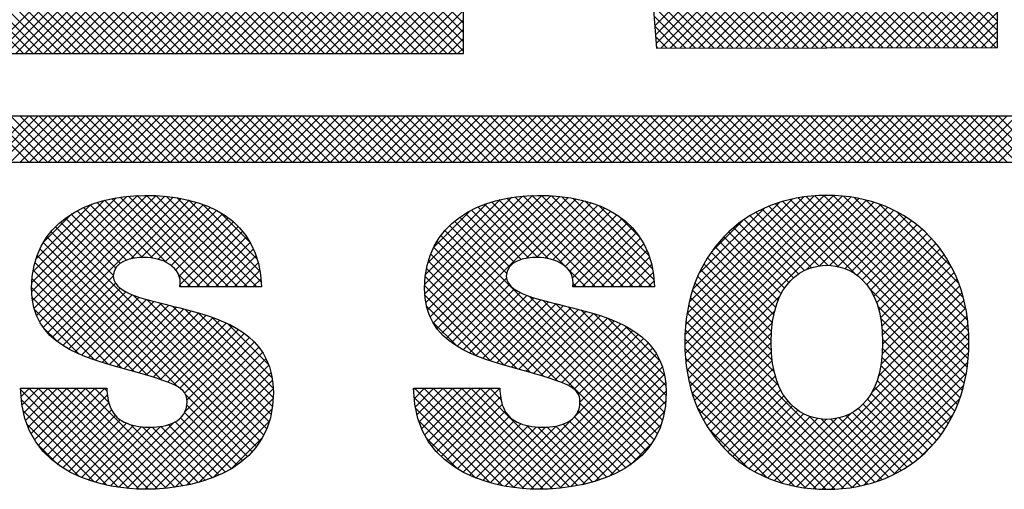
# Model space of a CAD drawing. Extents: x 0 to 34, y 0 to 22.
# Tile 10 of 20: x 29.902 to 30.364, y 3.037 to 3.258. Entities that reach past the tile are written whole.
import ezdxf
from ezdxf.enums import TextEntityAlignment as Align

# ---------------------------------------------------------------- set-up
doc = ezdxf.new("R2010")
doc.units = 0
doc.header["$LTSCALE"] = 0.25
doc.header["$MEASUREMENT"] = 0
for name, color, linetype in [('DIM', 7, 'CONTINUOUS'), ('FORMAT', 6, 'CONTINUOUS'), ('LOGO_HI', 11, 'CONTINUOUS')]:
    doc.layers.add(name, color=color, linetype=linetype)
doc.styles.add('RD25', font='ROMAND.shx', dxfattribs={"height": 0.25})
doc.styles.add('ROMAND', font='ROMAND.SHX')
doc.styles.add('RS10', font='ROMANS.shx', dxfattribs={"height": 0.1})

# ---------------------------------------------------------------- blocks, each defined once
blk = doc.blocks.new('FORMAT')
at = {"layer": 'LOGO_HI'}
for p, q in [((-0.07209, 0.75386), (-0.51932, 1.20108)), ((-0.08093, 0.75386), (-0.5217, 1.19463)), ((-0.07651, 0.75386), (-0.52051, 1.19786)), ((0.20874, 0.76912), (-0.21804, 1.19591)), ((-0.08535, 0.75386), (-0.5229, 1.1914)), ((0.20874, 0.7647), (-0.21804, 1.19149)), ((-0.09419, 0.75386), (-0.52528, 1.18495)), ((-0.08977, 0.75386), (-0.52409, 1.18818)), ((0.20874, 0.76029), (-0.21804, 1.18707)), ((-0.09861, 0.75386), (-0.52648, 1.18173)), ((0.20786, 0.75675), (-0.21804, 1.18265)), ((-0.10745, 0.75386), (-0.52886, 1.17527)), ((-0.10303, 0.75386), (-0.52767, 1.1785)), ((0.20345, 0.75674), (-0.21804, 1.17823)), ((-0.11187, 0.75386), (-0.53006, 1.17205)), ((0.19904, 0.75673), (-0.21804, 1.17381)), ((-0.11629, 0.75386), (-0.53125, 1.16882)), ((-0.24373, 0.75386), (0.17053, 1.16813)), ((-0.23931, 0.75386), (0.17285, 1.16603)), ((0.19463, 0.75672), (-0.21804, 1.16939)), ((-0.12513, 0.75386), (-0.53364, 1.16237)), ((-0.12071, 0.75386), (-0.53244, 1.1656)), ((-0.2349, 0.75386), (0.17511, 1.16387)), ((-0.23048, 0.75386), (0.17731, 1.16165)), ((0.19022, 0.75671), (-0.21804, 1.16497)), ((-0.12955, 0.75386), (-0.53483, 1.15914)), ((-0.22606, 0.75386), (0.17944, 1.15936)), ((-0.22164, 0.75386), (0.18152, 1.15702)), ((0.18581, 0.75671), (-0.21804, 1.16055)), ((-0.13839, 0.75386), (-0.53722, 1.15269)), ((-0.13397, 0.75386), (-0.53602, 1.15592)), ((0.1814, 0.7567), (-0.21804, 1.15613)), ((-0.21722, 0.75386), (0.18353, 1.15461)), ((-0.2128, 0.75386), (0.18547, 1.15213)), ((-0.14281, 0.75386), (-0.53841, 1.14947)), ((0.17699, 0.75669), (-0.21804, 1.15171)), ((0.17257, 0.75668), (-0.21804, 1.14729)), ((-0.20838, 0.75386), (0.18736, 1.1496)), ((0.16816, 0.75667), (-0.21804, 1.14288)), ((-0.20396, 0.75386), (0.18917, 1.14699)), ((-0.19954, 0.75386), (0.19093, 1.14433)), ((0.16375, 0.75666), (-0.21804, 1.13846)), ((-0.19512, 0.75386), (0.19261, 1.14159)), ((-0.1907, 0.75386), (0.19423, 1.13879)), ((0.15934, 0.75665), (-0.21804, 1.13404)), ((-0.14722, 0.75386), (-0.42373, 1.03037)), ((-0.26583, 0.75386), (0.00759, 1.02729)), ((-0.26141, 0.75386), (0.01201, 1.02728)), ((-0.25699, 0.75386), (0.01642, 1.02727)), ((-0.25257, 0.75386), (0.02083, 1.02726)), ((-0.24815, 0.75386), (0.02524, 1.02726)), ((-0.15164, 0.75386), (-0.42172, 1.02394)), ((-0.15606, 0.75386), (-0.41971, 1.01751)), ((-0.16048, 0.75386), (-0.41771, 1.01108)), ((-0.1649, 0.75386), (-0.4157, 1.00466)), ((-0.16932, 0.75386), (-0.41369, 0.99823)), ((-0.17374, 0.75386), (-0.41191, 0.99203)), ((-0.17816, 0.75386), (-0.40992, 0.98562)), ((-0.18258, 0.75386), (-0.40793, 0.97921)), ((-0.187, 0.75386), (-0.40594, 0.9728)), ((-0.19142, 0.75386), (-0.40395, 0.96639)), ((-0.19584, 0.75386), (-0.40196, 0.95999)), ((-0.20026, 0.75386), (-0.39998, 0.95358)), ((-0.20468, 0.75386), (-0.39799, 0.94717)), ((-0.04226, 0.76822), (-0.21804, 0.944)), ((-0.2091, 0.75386), (-0.396, 0.94076)), ((-0.04226, 0.76381), (-0.21804, 0.93958)), ((-0.04226, 0.75939), (-0.21804, 0.93516)), ((-0.21352, 0.75386), (-0.39401, 0.93435)), ((-0.04226, 0.75497), (-0.21804, 0.93074)), ((-0.21794, 0.75386), (-0.39202, 0.92795)), ((-0.04558, 0.75386), (-0.21804, 0.92632)), ((-0.22235, 0.75386), (-0.39003, 0.92154)), ((-0.05, 0.75386), (-0.21804, 0.9219)), ((-0.24887, 0.75386), (-0.41249, 0.91748)), ((-0.24445, 0.75386), (-0.40807, 0.91748)), ((-0.24003, 0.75386), (-0.40365, 0.91748)), ((-0.23561, 0.75386), (-0.39923, 0.91748)), ((-0.23119, 0.75386), (-0.39481, 0.91748)), ((-0.22677, 0.75386), (-0.39039, 0.91748)), ((-0.05442, 0.75386), (-0.21804, 0.91749)), ((0.04765, 0.76682), (0.19735, 0.91652)), ((-0.05884, 0.75386), (-0.21804, 0.91307)), ((0.04796, 0.76271), (0.19879, 0.91355)), ((-0.06326, 0.75386), (-0.21804, 0.90865)), ((0.04827, 0.75861), (0.20018, 0.91052)), ((0.05052, 0.75643), (0.20151, 0.90742)), ((-0.06768, 0.75386), (-0.21804, 0.90423)), ((0.05495, 0.75644), (0.20277, 0.90426)), ((-0.18628, 0.75386), (-0.04226, 0.89788)), ((0.05938, 0.75645), (0.20395, 0.90103)), ((0.06381, 0.75646), (0.20505, 0.89771)), ((-0.18186, 0.75386), (-0.04226, 0.89346)), ((0.06823, 0.75647), (0.20605, 0.89429)), ((-0.17744, 0.75386), (-0.04226, 0.88904)), ((0.07266, 0.75648), (0.20694, 0.89076)), ((-0.17302, 0.75386), (-0.04226, 0.88462)), ((0.07709, 0.75649), (0.20771, 0.8871)), ((-0.1686, 0.75386), (-0.04226, 0.8802)), ((0.08152, 0.7565), (0.20831, 0.88329)), ((0.08595, 0.75651), (0.20873, 0.87929)), ((-0.16418, 0.75386), (-0.04226, 0.87578)), ((0.15493, 0.75664), (0.03628, 0.8753)), ((0.09038, 0.75651), (0.20889, 0.87503)), ((-0.15977, 0.75386), (-0.04226, 0.87136)), ((0.0948, 0.75652), (0.20874, 0.87046)), ((-0.15535, 0.75386), (-0.04226, 0.86694)), ((0.15052, 0.75664), (0.03889, 0.86827)), ((0.09923, 0.75653), (0.20874, 0.86604)), ((-0.15093, 0.75386), (-0.04226, 0.86252)), ((0.14611, 0.75663), (0.0398, 0.86293)), ((0.10366, 0.75654), (0.20874, 0.86162)), ((-0.14651, 0.75386), (-0.04226, 0.8581)), ((0.1417, 0.75662), (0.04043, 0.85789)), ((0.10809, 0.75655), (0.20874, 0.8572)), ((-0.14209, 0.75386), (-0.04226, 0.85369)), ((0.13729, 0.75661), (0.04086, 0.85304)), ((0.11252, 0.75656), (0.20874, 0.85279)), ((-0.13767, 0.75386), (-0.04226, 0.84927)), ((0.13288, 0.7566), (0.04124, 0.84824)), ((0.11695, 0.75657), (0.20874, 0.84837)), ((-0.13325, 0.75386), (-0.04226, 0.84485)), ((0.12847, 0.75659), (0.04162, 0.84344)), ((0.12137, 0.75658), (0.20874, 0.84395)), ((-0.12883, 0.75386), (-0.04226, 0.84043)), ((0.12406, 0.75658), (0.04199, 0.83865)), ((0.1258, 0.75659), (0.20874, 0.83953)), ((-0.12441, 0.75386), (-0.04226, 0.83601)), ((0.11965, 0.75657), (0.04237, 0.83385)), ((0.13023, 0.75659), (0.20874, 0.83511)), ((-0.11999, 0.75386), (-0.04226, 0.83159)), ((0.11524, 0.75656), (0.04275, 0.82905)), ((0.13466, 0.7566), (0.20874, 0.83069)), ((-0.11557, 0.75386), (-0.04226, 0.82717)), ((0.11083, 0.75656), (0.04313, 0.82426)), ((0.13909, 0.75661), (0.20874, 0.82627)), ((-0.11115, 0.75386), (-0.04226, 0.82275)), ((0.10642, 0.75655), (0.04355, 0.81941)), ((0.14352, 0.75662), (0.20874, 0.82185)), ((-0.10673, 0.75386), (-0.04226, 0.81833)), ((0.10201, 0.75654), (0.04392, 0.81462)), ((0.14794, 0.75663), (0.20874, 0.81743)), ((-0.10231, 0.75386), (-0.04226, 0.81391)), ((0.09759, 0.75653), (0.04429, 0.80983)), ((0.15237, 0.75664), (0.20874, 0.81301)), ((-0.09789, 0.75386), (-0.04226, 0.80949)), ((-0.09347, 0.75386), (-0.04226, 0.80507)), ((0.09318, 0.75652), (0.04466, 0.80505)), ((0.1568, 0.75665), (0.20874, 0.80859)), ((-0.08905, 0.75386), (-0.04226, 0.80065)), ((0.16123, 0.75666), (0.20874, 0.80417)), ((-0.08463, 0.75386), (-0.04226, 0.79623)), ((0.08877, 0.75651), (0.04503, 0.80026)), ((0.16566, 0.75667), (0.20874, 0.79975)), ((-0.08022, 0.75386), (-0.04226, 0.79181)), ((0.08436, 0.7565), (0.0454, 0.79547)), ((0.17009, 0.75667), (0.20874, 0.79533)), ((-0.0758, 0.75386), (-0.04226, 0.78739)), ((0.07995, 0.75649), (0.04577, 0.79068)), ((0.17451, 0.75668), (0.20874, 0.79091)), ((0.17894, 0.75669), (0.20874, 0.78649)), ((-0.07138, 0.75386), (-0.04226, 0.78297)), ((0.07554, 0.75648), (0.04614, 0.78589)), ((0.18337, 0.7567), (0.20874, 0.78207)), ((-0.06696, 0.75386), (-0.04226, 0.77856)), ((0.07113, 0.75648), (0.04651, 0.7811)), ((0.1878, 0.75671), (0.20874, 0.77766)), ((-0.06254, 0.75386), (-0.04226, 0.77414)), ((0.06672, 0.75647), (0.04693, 0.77626)), ((0.19223, 0.75672), (0.20874, 0.77324)), ((-0.05812, 0.75386), (-0.04226, 0.76972)), ((0.06231, 0.75646), (0.04729, 0.77148)), ((0.19665, 0.75673), (0.20874, 0.76882)), ((-0.0537, 0.75386), (-0.04226, 0.7653)), ((0.0579, 0.75645), (0.04766, 0.76669)), ((0.20108, 0.75674), (0.20874, 0.7644)), ((-0.04928, 0.75386), (-0.04226, 0.76088)), ((0.05349, 0.75644), (0.04802, 0.76191)), ((0.20551, 0.75675), (0.20874, 0.75998)), ((-0.04486, 0.75386), (-0.04226, 0.75646)), ((0.04908, 0.75643), (0.04839, 0.75712)), ((-0.26824, 0.70284), (-0.2466, 0.72448)), ((-0.24646, 0.70284), (-0.26811, 0.72448)), ((-0.26382, 0.70284), (-0.24218, 0.72448)), ((-0.24204, 0.70284), (-0.26369, 0.72448)), ((-0.2594, 0.70284), (-0.23776, 0.72448)), ((-0.23762, 0.70284), (-0.25927, 0.72448)), ((-0.25498, 0.70284), (-0.23334, 0.72448)), ((-0.2332, 0.70284), (-0.25485, 0.72448)), ((-0.25056, 0.70284), (-0.22892, 0.72448)), ((-0.22878, 0.70284), (-0.25043, 0.72448)), ((-0.24614, 0.70284), (-0.2245, 0.72448)), ((-0.22437, 0.70284), (-0.24601, 0.72448)), ((-0.24172, 0.70284), (-0.22008, 0.72448)), ((-0.21995, 0.70284), (-0.24159, 0.72448)), ((-0.2373, 0.70284), (-0.21566, 0.72448)), ((-0.21553, 0.70284), (-0.23717, 0.72448)), ((-0.23288, 0.70284), (-0.21124, 0.72448)), ((-0.21111, 0.70284), (-0.23275, 0.72448)), ((-0.22847, 0.70284), (-0.20682, 0.72448)), ((-0.20669, 0.70284), (-0.22833, 0.72448)), ((-0.22405, 0.70284), (-0.2024, 0.72448)), ((-0.20227, 0.70284), (-0.22391, 0.72448)), ((-0.21963, 0.70284), (-0.19798, 0.72448)), ((-0.19785, 0.70284), (-0.21949, 0.72448)), ((-0.21521, 0.70284), (-0.19356, 0.72448)), ((-0.19343, 0.70284), (-0.21507, 0.72448)), ((-0.21079, 0.70284), (-0.18914, 0.72448)), ((-0.18901, 0.70284), (-0.21065, 0.72448)), ((-0.20637, 0.70284), (-0.18472, 0.72448)), ((-0.18459, 0.70284), (-0.20623, 0.72448)), ((-0.20195, 0.70284), (-0.1803, 0.72448)), ((-0.18017, 0.70284), (-0.20182, 0.72448)), ((-0.19753, 0.70284), (-0.17588, 0.72448)), ((-0.17575, 0.70284), (-0.1974, 0.72448)), ((-0.19311, 0.70284), (-0.17147, 0.72448)), ((-0.17133, 0.70284), (-0.19298, 0.72448)), ((-0.18869, 0.70284), (-0.16705, 0.72448)), ((-0.16691, 0.70284), (-0.18856, 0.72448)), ((-0.18427, 0.70284), (-0.16263, 0.72448)), ((-0.16249, 0.70284), (-0.18414, 0.72448)), ((-0.17985, 0.70284), (-0.15821, 0.72448)), ((-0.15807, 0.70284), (-0.17972, 0.72448)), ((-0.17543, 0.70284), (-0.15379, 0.72448)), ((-0.15365, 0.70284), (-0.1753, 0.72448)), ((-0.17101, 0.70284), (-0.14937, 0.72448)), ((-0.14924, 0.70284), (-0.17088, 0.72448)), ((-0.16659, 0.70284), (-0.14495, 0.72448)), ((-0.14482, 0.70284), (-0.16646, 0.72448)), ((-0.16217, 0.70284), (-0.14053, 0.72448)), ((-0.1404, 0.70284), (-0.16204, 0.72448)), ((-0.15775, 0.70284), (-0.13611, 0.72448)), ((-0.13598, 0.70284), (-0.15762, 0.72448)), ((-0.15334, 0.70284), (-0.13169, 0.72448)), ((-0.13156, 0.70284), (-0.1532, 0.72448)), ((-0.14892, 0.70284), (-0.12727, 0.72448)), ((-0.12714, 0.70284), (-0.14878, 0.72448)), ((-0.1445, 0.70284), (-0.12285, 0.72448)), ((-0.12272, 0.70284), (-0.14436, 0.72448)), ((-0.14008, 0.70284), (-0.11843, 0.72448)), ((-0.1183, 0.70284), (-0.13994, 0.72448)), ((-0.13566, 0.70284), (-0.11401, 0.72448)), ((-0.11388, 0.70284), (-0.13552, 0.72448)), ((-0.13124, 0.70284), (-0.10959, 0.72448)), ((-0.10946, 0.70284), (-0.1311, 0.72448)), ((-0.12682, 0.70284), (-0.10517, 0.72448)), ((-0.10504, 0.70284), (-0.12669, 0.72448)), ((-0.1224, 0.70284), (-0.10075, 0.72448)), ((-0.10062, 0.70284), (-0.12227, 0.72448)), ((-0.11798, 0.70284), (-0.09634, 0.72448)), ((-0.0962, 0.70284), (-0.11785, 0.72448)), ((-0.11356, 0.70284), (-0.09192, 0.72448)), ((-0.09178, 0.70284), (-0.11343, 0.72448)), ((-0.10914, 0.70284), (-0.0875, 0.72448)), ((-0.08736, 0.70284), (-0.10901, 0.72448)), ((-0.10472, 0.70284), (-0.08308, 0.72448)), ((-0.08294, 0.70284), (-0.10459, 0.72448)), ((-0.1003, 0.70284), (-0.07866, 0.72448)), ((-0.07852, 0.70284), (-0.10017, 0.72448)), ((-0.09588, 0.70284), (-0.07424, 0.72448)), ((-0.0741, 0.70284), (-0.09575, 0.72448)), ((-0.09146, 0.70284), (-0.06982, 0.72448)), ((-0.06969, 0.70284), (-0.09133, 0.72448)), ((-0.08704, 0.70284), (-0.0654, 0.72448)), ((-0.06527, 0.70284), (-0.08691, 0.72448)), ((-0.08262, 0.70284), (-0.06098, 0.72448)), ((-0.06085, 0.70284), (-0.08249, 0.72448)), ((-0.07821, 0.70284), (-0.05656, 0.72448)), ((-0.05643, 0.70284), (-0.07807, 0.72448)), ((-0.07379, 0.70284), (-0.05214, 0.72448)), ((-0.05201, 0.70284), (-0.07365, 0.72448)), ((-0.06937, 0.70284), (-0.04772, 0.72448)), ((-0.04759, 0.70284), (-0.06923, 0.72448)), ((-0.06495, 0.70284), (-0.0433, 0.72448)), ((-0.04317, 0.70284), (-0.06481, 0.72448)), ((-0.06053, 0.70284), (-0.03888, 0.72448)), ((-0.03875, 0.70284), (-0.06039, 0.72448)), ((-0.05611, 0.70284), (-0.03446, 0.72448)), ((-0.03433, 0.70284), (-0.05597, 0.72448)), ((-0.05169, 0.70284), (-0.03004, 0.72448)), ((-0.02991, 0.70284), (-0.05156, 0.72448)), ((-0.04727, 0.70284), (-0.02562, 0.72448)), ((-0.02549, 0.70284), (-0.04714, 0.72448)), ((-0.04285, 0.70284), (-0.02121, 0.72448)), ((-0.02107, 0.70284), (-0.04272, 0.72448)), ((-0.03843, 0.70284), (-0.01679, 0.72448)), ((-0.01665, 0.70284), (-0.0383, 0.72448)), ((-0.03401, 0.70284), (-0.01237, 0.72448)), ((-0.01223, 0.70284), (-0.03388, 0.72448)), ((-0.02959, 0.70284), (-0.00795, 0.72448)), ((-0.00781, 0.70284), (-0.02946, 0.72448)), ((-0.02517, 0.70284), (-0.00353, 0.72448)), ((-0.00339, 0.70284), (-0.02504, 0.72448)), ((-0.02075, 0.70284), (0.00089, 0.72448)), ((0.00103, 0.70284), (-0.02062, 0.72448)), ((-0.01633, 0.70284), (0.00531, 0.72448)), ((0.00544, 0.70284), (-0.0162, 0.72448)), ((-0.01191, 0.70284), (0.00973, 0.72448)), ((0.00986, 0.70284), (-0.01178, 0.72448)), ((-0.00749, 0.70284), (0.01415, 0.72448)), ((0.01428, 0.70284), (-0.00736, 0.72448)), ((-0.00307, 0.70284), (0.01857, 0.72448)), ((0.0187, 0.70284), (-0.00294, 0.72448)), ((0.00134, 0.70284), (0.02299, 0.72448)), ((0.02312, 0.70284), (0.00148, 0.72448)), ((0.00576, 0.70284), (0.02741, 0.72448)), ((0.02754, 0.70284), (0.0059, 0.72448)), ((0.01018, 0.70284), (0.03183, 0.72448)), ((0.03196, 0.70284), (0.01032, 0.72448)), ((0.0146, 0.70284), (0.03625, 0.72448)), ((0.03638, 0.70284), (0.01474, 0.72448)), ((0.01902, 0.70284), (0.04067, 0.72448)), ((0.0408, 0.70284), (0.01916, 0.72448)), ((0.02344, 0.70284), (0.04509, 0.72448)), ((0.04522, 0.70284), (0.02357, 0.72448)), ((0.02786, 0.70284), (0.04951, 0.72448)), ((0.04964, 0.70284), (0.02799, 0.72448)), ((0.03228, 0.70284), (0.05392, 0.72448)), ((0.05406, 0.70284), (0.03241, 0.72448)), ((0.0367, 0.70284), (0.05834, 0.72448)), ((0.05848, 0.70284), (0.03683, 0.72448)), ((0.04112, 0.70284), (0.06276, 0.72448)), ((0.0629, 0.70284), (0.04125, 0.72448)), ((0.04554, 0.70284), (0.06718, 0.72448)), ((0.06732, 0.70284), (0.04567, 0.72448)), ((0.04996, 0.70284), (0.0716, 0.72448)), ((0.07174, 0.70284), (0.05009, 0.72448)), ((0.05438, 0.70284), (0.07602, 0.72448)), ((0.07616, 0.70284), (0.05451, 0.72448)), ((0.0588, 0.70284), (0.08044, 0.72448)), ((0.08057, 0.70284), (0.05893, 0.72448)), ((0.06322, 0.70284), (0.08486, 0.72448)), ((0.08499, 0.70284), (0.06335, 0.72448)), ((0.06764, 0.70284), (0.08928, 0.72448)), ((0.08941, 0.70284), (0.06777, 0.72448)), ((0.07206, 0.70284), (0.0937, 0.72448)), ((0.09383, 0.70284), (0.07219, 0.72448)), ((0.07647, 0.70284), (0.09812, 0.72448)), ((0.09825, 0.70284), (0.07661, 0.72448)), ((0.08089, 0.70284), (0.10254, 0.72448)), ((0.10267, 0.70284), (0.08103, 0.72448)), ((0.08531, 0.70284), (0.10696, 0.72448)), ((0.10709, 0.70284), (0.08545, 0.72448)), ((0.08973, 0.70284), (0.11138, 0.72448)), ((0.11151, 0.70284), (0.08987, 0.72448)), ((0.09415, 0.70284), (0.1158, 0.72448)), ((0.11593, 0.70284), (0.09429, 0.72448)), ((0.09857, 0.70284), (0.12022, 0.72448)), ((0.12035, 0.70284), (0.09871, 0.72448)), ((0.10299, 0.70284), (0.12464, 0.72448)), ((0.12477, 0.70284), (0.10312, 0.72448)), ((0.10741, 0.70284), (0.12905, 0.72448)), ((0.12919, 0.70284), (0.10754, 0.72448)), ((0.11183, 0.70284), (0.13347, 0.72448)), ((0.13361, 0.70284), (0.11196, 0.72448)), ((0.11625, 0.70284), (0.13789, 0.72448)), ((0.13803, 0.70284), (0.11638, 0.72448)), ((0.12067, 0.70284), (0.14231, 0.72448)), ((0.14245, 0.70284), (0.1208, 0.72448)), ((0.12509, 0.70284), (0.14673, 0.72448)), ((0.14687, 0.70284), (0.12522, 0.72448)), ((0.12951, 0.70284), (0.15115, 0.72448)), ((0.15129, 0.70284), (0.12964, 0.72448)), ((0.13393, 0.70284), (0.15557, 0.72448)), ((0.1557, 0.70284), (0.13406, 0.72448)), ((0.13835, 0.70284), (0.15999, 0.72448)), ((0.16012, 0.70284), (0.13848, 0.72448)), ((0.14277, 0.70284), (0.16441, 0.72448)), ((0.16454, 0.70284), (0.1429, 0.72448)), ((0.14719, 0.70284), (0.16883, 0.72448)), ((0.16896, 0.70284), (0.14732, 0.72448)), ((0.1516, 0.70284), (0.17325, 0.72448)), ((0.17338, 0.70284), (0.15174, 0.72448)), ((0.15602, 0.70284), (0.17767, 0.72448)), ((0.1778, 0.70284), (0.15616, 0.72448)), ((0.16044, 0.70284), (0.18209, 0.72448)), ((0.18222, 0.70284), (0.16058, 0.72448)), ((0.16486, 0.70284), (0.18651, 0.72448)), ((0.18664, 0.70284), (0.165, 0.72448)), ((0.16928, 0.70284), (0.19093, 0.72448)), ((0.19106, 0.70284), (0.16942, 0.72448)), ((0.1737, 0.70284), (0.19535, 0.72448)), ((0.19548, 0.70284), (0.17384, 0.72448)), ((0.17812, 0.70284), (0.19977, 0.72448)), ((0.1999, 0.70284), (0.17825, 0.72448)), ((0.18254, 0.70284), (0.20418, 0.72448)), ((0.20432, 0.70284), (0.18267, 0.72448)), ((0.18696, 0.70284), (0.2086, 0.72448)), ((0.20874, 0.70284), (0.18709, 0.72448)), ((0.19138, 0.70284), (0.21302, 0.72448)), ((0.21316, 0.70284), (0.19151, 0.72448)), ((0.1958, 0.70284), (0.21744, 0.72448)), ((0.21758, 0.70284), (0.19593, 0.72448)), ((0.20022, 0.70284), (0.22186, 0.72448)), ((0.222, 0.70284), (0.20035, 0.72448)), ((0.20464, 0.70284), (0.22628, 0.72448)), ((0.22642, 0.70284), (0.20477, 0.72448)), ((0.20906, 0.70284), (0.2307, 0.72448)), ((0.23083, 0.70284), (0.20919, 0.72448)), ((-0.2451, 0.64201), (-0.20021, 0.6869)), ((-0.24507, 0.64646), (-0.20532, 0.68621)), ((-0.24472, 0.63797), (-0.19545, 0.68724)), ((-0.24456, 0.65139), (-0.21094, 0.68501)), ((-0.24396, 0.63431), (-0.19097, 0.68731)), ((-0.24284, 0.63101), (-0.18667, 0.68718)), ((-0.24142, 0.62801), (-0.18255, 0.68688)), ((-0.2397, 0.62531), (-0.17859, 0.68642)), ((-0.23773, 0.62287), (-0.17479, 0.6858)), ((-0.18176, 0.65582), (-0.21095, 0.685)), ((-0.16587, 0.64434), (-0.20736, 0.68583)), ((-0.16145, 0.64434), (-0.20359, 0.68648)), ((-0.15703, 0.64434), (-0.19964, 0.68696)), ((-0.19872, 0.65745), (-0.17116, 0.68502)), ((-0.15261, 0.64434), (-0.19551, 0.68724)), ((-0.14819, 0.64434), (-0.19116, 0.68731)), ((-0.14377, 0.64434), (-0.1866, 0.68717)), ((-0.13935, 0.64434), (-0.18182, 0.68681)), ((-0.13719, 0.6466), (-0.17674, 0.68614)), ((-0.13778, 0.65161), (-0.1712, 0.68503)), ((-0.06051, 0.64541), (-0.01951, 0.6864)), ((-0.06044, 0.64105), (-0.01449, 0.68701)), ((-0.06012, 0.65021), (-0.02499, 0.68534)), ((-0.05997, 0.6371), (-0.0098, 0.68728)), ((-0.05913, 0.63353), (-0.00536, 0.68729)), ((-0.05794, 0.6303), (-0.00111, 0.68713)), ((-0.05644, 0.62737), (0.00298, 0.68679)), ((-0.05467, 0.62473), (0.0069, 0.6863)), ((-0.05264, 0.62234), (0.01066, 0.68564)), ((0.01533, 0.64434), (-0.02554, 0.68521)), ((0.01975, 0.64434), (-0.0219, 0.68599)), ((0.02417, 0.64434), (-0.0181, 0.68661)), ((0.02859, 0.64434), (-0.01411, 0.68704)), ((-0.01284, 0.65772), (0.01426, 0.68482)), ((0.03301, 0.64434), (-0.00993, 0.68727)), ((0.03743, 0.64434), (-0.00553, 0.68729)), ((0.04185, 0.64434), (-0.00093, 0.68711)), ((0.04626, 0.64434), (0.00391, 0.68669)), ((0.04733, 0.6477), (0.00909, 0.68594)), ((0.0466, 0.65285), (0.01476, 0.68469)), ((0.06175, 0.6174), (0.1316, 0.68725)), ((0.06181, 0.62188), (0.12723, 0.6873)), ((0.06189, 0.61313), (0.13575, 0.68699)), ((0.06213, 0.62662), (0.1226, 0.6871)), ((0.06223, 0.60905), (0.13971, 0.68652)), ((0.06275, 0.60514), (0.14348, 0.68587)), ((0.06277, 0.63168), (0.11766, 0.68657)), ((0.06343, 0.60141), (0.14708, 0.68506)), ((0.06385, 0.63718), (0.11229, 0.68562)), ((0.19385, 0.60282), (0.11128, 0.68539)), ((0.19447, 0.60662), (0.11495, 0.68614)), ((0.19492, 0.61059), (0.11879, 0.68672)), ((0.19519, 0.61474), (0.12282, 0.68711)), ((0.19526, 0.61909), (0.12705, 0.6873)), ((0.1951, 0.62367), (0.13151, 0.68726)), ((0.19467, 0.62852), (0.13625, 0.68694)), ((0.19387, 0.63374), (0.14134, 0.68627)), ((0.19258, 0.63945), (0.14693, 0.6851)), ((-0.24322, 0.65714), (-0.21741, 0.68295)), ((-0.20054, 0.65692), (-0.22371, 0.68009)), ((-0.197, 0.6578), (-0.22076, 0.68156)), ((-0.19295, 0.65816), (-0.21765, 0.68286)), ((-0.18824, 0.65787), (-0.21438, 0.68401)), ((-0.19362, 0.65814), (-0.16768, 0.68407)), ((-0.18932, 0.65801), (-0.16437, 0.68296)), ((-0.1856, 0.65732), (-0.16123, 0.68169)), ((-0.18237, 0.65613), (-0.15825, 0.68025)), ((-0.13912, 0.65737), (-0.16491, 0.68316)), ((-0.05903, 0.65572), (-0.03122, 0.68353)), ((-0.05636, 0.66282), (-0.03905, 0.68012)), ((-0.01517, 0.65716), (-0.03845, 0.68044)), ((-0.01151, 0.65792), (-0.03546, 0.68187)), ((-0.00734, 0.65817), (-0.03231, 0.68314)), ((-0.00241, 0.65766), (-0.029, 0.68426)), ((-0.00797, 0.65817), (0.01769, 0.68383)), ((-0.00382, 0.6579), (0.02097, 0.68269)), ((-0.00021, 0.65709), (0.02407, 0.68137)), ((0.045, 0.65887), (0.02131, 0.68255)), ((0.06558, 0.64333), (0.10627, 0.68402)), ((0.06842, 0.65059), (0.09914, 0.68131)), ((0.1248, 0.6542), (0.09814, 0.68085)), ((0.12893, 0.65448), (0.10121, 0.6822)), ((0.13398, 0.65385), (0.10442, 0.68341)), ((0.14176, 0.6505), (0.10777, 0.68448)), ((0.11897, 0.65253), (0.15053, 0.68409)), ((0.12511, 0.65424), (0.15383, 0.68296)), ((0.12973, 0.65445), (0.15698, 0.6817)), ((0.13363, 0.65393), (0.16, 0.6803)), ((0.19051, 0.64594), (0.15329, 0.68316)), ((-0.23978, 0.66501), (-0.22603, 0.67876)), ((-0.20569, 0.65323), (-0.22914, 0.67668)), ((-0.2035, 0.65545), (-0.22651, 0.67846)), ((-0.17963, 0.65444), (-0.15544, 0.67864)), ((-0.17737, 0.65229), (-0.15281, 0.67685)), ((-0.14231, 0.66498), (-0.15676, 0.67943)), ((-0.02067, 0.65382), (-0.04395, 0.6771)), ((-0.01827, 0.65585), (-0.04128, 0.67885)), ((0.0029, 0.65578), (0.02701, 0.67989)), ((0.00554, 0.654), (0.02978, 0.67824)), ((0.00767, 0.65171), (0.03238, 0.67642)), ((0.04072, 0.66756), (0.03055, 0.67773)), ((0.07443, 0.66102), (0.08885, 0.67544)), ((0.11524, 0.6505), (0.0897, 0.67603)), ((0.11805, 0.65211), (0.09239, 0.67776)), ((0.12121, 0.65336), (0.0952, 0.67937)), ((0.13704, 0.65292), (0.16289, 0.67877)), ((0.14007, 0.65153), (0.16565, 0.67711)), ((0.18692, 0.65394), (0.16116, 0.67971)), ((-0.13605, 0.57475), (-0.2339, 0.6726)), ((-0.20676, 0.64988), (-0.23161, 0.67473)), ((-0.1758, 0.64944), (-0.15035, 0.67489)), ((-0.17531, 0.64551), (-0.14807, 0.67274)), ((0.04733, 0.57257), (-0.05095, 0.67085)), ((0.04889, 0.57542), (-0.04879, 0.6731)), ((-0.02205, 0.65078), (-0.04645, 0.67519)), ((0.00903, 0.64866), (0.03479, 0.67441)), ((0.00919, 0.64439), (0.03702, 0.67223)), ((0.11055, 0.64635), (0.08469, 0.67221)), ((0.11275, 0.64857), (0.08714, 0.67418)), ((0.14275, 0.64979), (0.16829, 0.67533)), ((0.14513, 0.64775), (0.17082, 0.67344)), ((0.14722, 0.64542), (0.17322, 0.67142)), ((-0.13948, 0.56934), (-0.23796, 0.66782)), ((-0.13767, 0.57195), (-0.23603, 0.6703)), ((-0.17206, 0.64434), (-0.14599, 0.67041)), ((-0.16764, 0.64434), (-0.1441, 0.66788)), ((0.04555, 0.56992), (-0.05293, 0.66841)), ((0.01356, 0.64434), (0.03907, 0.66985)), ((0.01798, 0.64434), (0.04091, 0.66728)), ((0.10698, 0.64108), (0.08013, 0.66793)), ((0.10863, 0.64384), (0.08235, 0.67013)), ((0.14903, 0.64281), (0.17551, 0.66929)), ((0.15058, 0.63995), (0.17769, 0.66705)), ((-0.17643, 0.59745), (-0.24123, 0.66226)), ((-0.14149, 0.56693), (-0.2397, 0.66514)), ((-0.16322, 0.64434), (-0.14241, 0.66515)), ((-0.1588, 0.64434), (-0.14093, 0.66221)), ((0.04144, 0.5652), (-0.0563, 0.66293)), ((0.04359, 0.56747), (-0.05472, 0.66577)), ((0.0224, 0.64434), (0.04255, 0.6645)), ((0.02682, 0.64434), (0.04398, 0.66151)), ((0.10444, 0.63478), (0.07604, 0.66318)), ((0.10558, 0.63805), (0.07803, 0.66561)), ((0.15188, 0.63682), (0.17975, 0.66469)), ((0.15293, 0.63345), (0.18169, 0.66222)), ((-0.1841, 0.6007), (-0.24254, 0.65915)), ((-0.15438, 0.64434), (-0.13967, 0.65905)), ((0.00206, 0.60016), (-0.05766, 0.65988)), ((0.03124, 0.64434), (0.04519, 0.6583)), ((0.10289, 0.62749), (0.0724, 0.65798)), ((0.10355, 0.63125), (0.07416, 0.66064)), ((0.15373, 0.62983), (0.18353, 0.65963)), ((0.15429, 0.62597), (0.18524, 0.65693)), ((-0.19055, 0.60273), (-0.24361, 0.6558)), ((-0.14996, 0.64434), (-0.13864, 0.65566)), ((-0.01077, 0.60415), (-0.05966, 0.65303)), ((-0.0045, 0.6023), (-0.05879, 0.65658)), ((0.03565, 0.64434), (0.04616, 0.65485)), ((0.10232, 0.61922), (0.06924, 0.6523)), ((0.10249, 0.62348), (0.07076, 0.6552)), ((0.15461, 0.62187), (0.18684, 0.6541)), ((-0.20296, 0.60631), (-0.24494, 0.64828)), ((-0.19679, 0.60455), (-0.24442, 0.65219)), ((-0.23552, 0.62066), (-0.20677, 0.6494)), ((-0.17029, 0.64434), (-0.17606, 0.65011)), ((-0.14554, 0.64434), (-0.13785, 0.65203)), ((-0.14112, 0.64434), (-0.13732, 0.64814)), ((-0.01695, 0.60591), (-0.06024, 0.6492)), ((-0.05037, 0.62018), (-0.02206, 0.6485)), ((0.04007, 0.64434), (0.04689, 0.65116)), ((0.1024, 0.61473), (0.06784, 0.64928)), ((0.15449, 0.61292), (0.18966, 0.64809)), ((0.15468, 0.61753), (0.18831, 0.65116)), ((-0.20915, 0.60808), (-0.24514, 0.64406)), ((-0.23309, 0.61866), (-0.20567, 0.64609)), ((-0.23048, 0.61686), (-0.20353, 0.6438)), ((-0.17471, 0.64434), (-0.17535, 0.64498)), ((-0.02312, 0.60766), (-0.06052, 0.64506)), ((-0.04791, 0.61823), (-0.02064, 0.6455)), ((-0.04525, 0.61647), (-0.01835, 0.64337)), ((0.01091, 0.64434), (0.00932, 0.64593)), ((0.04449, 0.64434), (0.04737, 0.64722)), ((0.1028, 0.6099), (0.06657, 0.64614)), ((0.19307, 0.59918), (0.14827, 0.64398)), ((0.15391, 0.60792), (0.19089, 0.64489)), ((-0.2156, 0.6101), (-0.24491, 0.63941)), ((-0.2277, 0.61522), (-0.20085, 0.64207)), ((-0.22476, 0.61373), (-0.19783, 0.64067)), ((-0.2217, 0.61238), (-0.19458, 0.63949)), ((-0.21852, 0.61114), (-0.1912, 0.63846)), ((-0.13465, 0.57777), (-0.19737, 0.64049)), ((-0.02948, 0.6096), (-0.06041, 0.64053)), ((-0.04243, 0.61487), (-0.01558, 0.64172)), ((-0.03947, 0.61341), (-0.0125, 0.64039)), ((-0.03637, 0.61209), (-0.00922, 0.63925)), ((0.05024, 0.57849), (-0.01116, 0.6399)), ((0.06427, 0.59782), (0.10643, 0.63999)), ((0.10583, 0.59804), (0.06442, 0.63944)), ((0.10374, 0.60454), (0.06542, 0.64286)), ((0.15266, 0.60224), (0.19198, 0.64156)), ((-0.22273, 0.61282), (-0.24385, 0.63394)), ((-0.21525, 0.60999), (-0.18772, 0.63752)), ((-0.21191, 0.60891), (-0.18419, 0.63663)), ((-0.20851, 0.60789), (-0.18063, 0.63577)), ((-0.20508, 0.6069), (-0.17707, 0.63491)), ((-0.20163, 0.60593), (-0.17353, 0.63403)), ((-0.13349, 0.58102), (-0.19081, 0.63835)), ((-0.13257, 0.58453), (-0.18483, 0.63679)), ((-0.13193, 0.5883), (-0.179, 0.63537)), ((-0.13158, 0.59238), (-0.17313, 0.63393)), ((-0.03639, 0.61209), (-0.0596, 0.6353)), ((-0.03318, 0.61087), (-0.00581, 0.63824)), ((-0.02989, 0.60973), (-0.00231, 0.63731)), ((-0.02653, 0.60867), (0.00123, 0.63643)), ((-0.02312, 0.60766), (0.00479, 0.63557)), ((-0.01968, 0.60668), (0.00834, 0.63471)), ((-0.01624, 0.60571), (0.01188, 0.63382)), ((0.05135, 0.5818), (-0.00481, 0.63796)), ((0.05221, 0.58537), (0.00111, 0.63646)), ((0.05278, 0.58921), (0.00694, 0.63505)), ((0.14767, 0.55177), (0.06356, 0.63588)), ((0.11068, 0.55143), (0.19373, 0.63448)), ((0.14952, 0.59468), (0.19293, 0.63809)), ((0.19215, 0.59569), (0.15233, 0.6355)), ((-0.19819, 0.60495), (-0.17002, 0.63312)), ((-0.19475, 0.60397), (-0.16657, 0.63215)), ((-0.19134, 0.60297), (-0.16319, 0.63111)), ((-0.18794, 0.60194), (-0.1599, 0.62998)), ((-0.13158, 0.5968), (-0.16708, 0.6323)), ((-0.13211, 0.60174), (-0.1606, 0.63023)), ((-0.0128, 0.60473), (0.01538, 0.6329)), ((-0.00937, 0.60374), (0.01881, 0.63192)), ((-0.00595, 0.60274), (0.02217, 0.63086)), ((-0.00257, 0.6017), (0.02544, 0.62971)), ((0.05305, 0.59336), (0.01283, 0.63358)), ((0.05296, 0.59787), (0.01895, 0.63188)), ((0.05226, 0.60299), (0.0256, 0.62965)), ((0.1441, 0.55093), (0.06285, 0.63217)), ((0.06525, 0.59438), (0.10398, 0.63312)), ((0.11432, 0.55065), (0.19438, 0.6307)), ((0.19108, 0.59233), (0.15376, 0.62965)), ((-0.23271, 0.61838), (-0.23985, 0.62551)), ((-0.1846, 0.60087), (-0.15671, 0.62875)), ((-0.18133, 0.59971), (-0.15364, 0.62741)), ((-0.17823, 0.5984), (-0.15069, 0.62593)), ((-0.13371, 0.60777), (-0.1531, 0.62716)), ((-0.04508, 0.61636), (-0.0569, 0.62819)), ((0.00076, 0.60061), (0.02861, 0.62846)), ((0.004, 0.59943), (0.03166, 0.62708)), ((0.00706, 0.59806), (0.03457, 0.62558)), ((0.0502, 0.60947), (0.03353, 0.62614)), ((0.14036, 0.55025), (0.06231, 0.6283)), ((0.06636, 0.59108), (0.10291, 0.62763)), ((0.11813, 0.55004), (0.19486, 0.62677)), ((0.18988, 0.58912), (0.15443, 0.62457)), ((-0.17541, 0.59679), (-0.14789, 0.62432)), ((-0.17319, 0.59459), (-0.14525, 0.62254)), ((-0.17213, 0.59124), (-0.14278, 0.62059)), ((0.00977, 0.59636), (0.03733, 0.62392)), ((0.01178, 0.59395), (0.03994, 0.62211)), ((0.0125, 0.59025), (0.04237, 0.62012)), ((0.13231, 0.54945), (0.06176, 0.62001)), ((0.13643, 0.54975), (0.06194, 0.62425)), ((0.06762, 0.58791), (0.10244, 0.62274)), ((0.12212, 0.54961), (0.19515, 0.62265)), ((0.18855, 0.58603), (0.15467, 0.6199)), ((-0.20425, 0.55028), (-0.13843, 0.6161)), ((-0.173, 0.58595), (-0.1405, 0.61845)), ((-0.02257, 0.55076), (0.0446, 0.61793)), ((-0.01876, 0.55015), (0.04662, 0.61553)), ((0.12798, 0.54937), (0.06178, 0.61556)), ((0.06899, 0.58487), (0.10231, 0.61819)), ((0.12632, 0.54939), (0.19526, 0.61833)), ((0.18709, 0.58306), (0.15463, 0.61552)), ((-0.20032, 0.54979), (-0.13658, 0.61353)), ((-0.19622, 0.54947), (-0.13498, 0.6107)), ((-0.01479, 0.5497), (0.04841, 0.6129)), ((0.1234, 0.54952), (0.06206, 0.61087)), ((0.0705, 0.58196), (0.10244, 0.6139)), ((0.13074, 0.5494), (0.19514, 0.61379)), ((0.18552, 0.58022), (0.15436, 0.61138)), ((-0.1919, 0.54937), (-0.13366, 0.60761)), ((-0.01065, 0.54942), (0.04995, 0.61002)), ((-0.00628, 0.54937), (0.05121, 0.60687)), ((0.07212, 0.57916), (0.10281, 0.60985)), ((0.07386, 0.57648), (0.10342, 0.60604)), ((0.13543, 0.54966), (0.19476, 0.60899)), ((0.18382, 0.57749), (0.15384, 0.60748)), ((-0.18738, 0.54947), (-0.13262, 0.60423)), ((-0.00171, 0.54953), (0.05217, 0.60341)), ((0.11852, 0.54999), (0.06264, 0.60587)), ((0.07571, 0.57392), (0.10427, 0.60248)), ((0.14045, 0.55027), (0.19403, 0.60385)), ((0.18201, 0.57489), (0.15308, 0.60382)), ((-0.25014, 0.59278), (-0.24615, 0.59676)), ((-0.24968, 0.58881), (-0.24173, 0.59676)), ((-0.24897, 0.58511), (-0.23731, 0.59676)), ((-0.24801, 0.58165), (-0.2329, 0.59676)), ((-0.24682, 0.57841), (-0.22848, 0.59676)), ((-0.19939, 0.5497), (-0.24645, 0.59676)), ((-0.24542, 0.5754), (-0.22406, 0.59676)), ((-0.24382, 0.57258), (-0.21964, 0.59676)), ((-0.19467, 0.5494), (-0.24203, 0.59676)), ((-0.24202, 0.56995), (-0.21522, 0.59676)), ((-0.24005, 0.56751), (-0.2108, 0.59676)), ((-0.19024, 0.54938), (-0.23761, 0.59676)), ((-0.18598, 0.54954), (-0.23319, 0.59676)), ((-0.18187, 0.54986), (-0.22877, 0.59676)), ((-0.17791, 0.55032), (-0.22435, 0.59676)), ((-0.17409, 0.55091), (-0.21994, 0.59676)), ((-0.20892, 0.59017), (-0.21552, 0.59676)), ((-0.20969, 0.59536), (-0.2111, 0.59676)), ((-0.18264, 0.54979), (-0.13192, 0.60051)), ((-0.06569, 0.59603), (-0.06496, 0.59676)), ((-0.06545, 0.59185), (-0.06054, 0.59676)), ((-0.01863, 0.55013), (-0.06526, 0.59676)), ((-0.06494, 0.58794), (-0.05612, 0.59676)), ((-0.06416, 0.5843), (-0.0517, 0.59676)), ((-0.06315, 0.58089), (-0.04728, 0.59676)), ((-0.06192, 0.57771), (-0.04286, 0.59676)), ((-0.01368, 0.5496), (-0.06084, 0.59676)), ((-0.06047, 0.57474), (-0.03844, 0.59676)), ((-0.05882, 0.57196), (-0.03402, 0.59676)), ((-0.05698, 0.56938), (-0.0296, 0.59676)), ((-0.00903, 0.54938), (-0.05642, 0.59676)), ((-0.05497, 0.56698), (-0.02518, 0.59676)), ((-0.00464, 0.54941), (-0.052, 0.59676)), ((-0.00042, 0.5496), (-0.04758, 0.59676)), ((0.00365, 0.54995), (-0.04316, 0.59676)), ((0.00758, 0.55044), (-0.03874, 0.59676)), ((0.01137, 0.55107), (-0.03432, 0.59676)), ((-0.02462, 0.59148), (-0.0299, 0.59676)), ((-0.02512, 0.5964), (-0.02548, 0.59676)), ((0.00308, 0.54989), (0.0528, 0.59962)), ((0.11323, 0.55086), (0.06363, 0.60045)), ((0.07769, 0.57147), (0.10538, 0.59916)), ((0.14594, 0.55134), (0.19284, 0.59823)), ((0.17804, 0.57002), (0.15082, 0.59724)), ((0.18008, 0.57239), (0.15207, 0.6004)), ((-0.20441, 0.5503), (-0.2503, 0.59619)), ((-0.2379, 0.56524), (-0.20955, 0.59359)), ((-0.17766, 0.55035), (-0.13157, 0.59645)), ((-0.14368, 0.5647), (-0.17273, 0.59375)), ((-0.02394, 0.55102), (-0.06551, 0.5926)), ((-0.05278, 0.56475), (-0.02483, 0.59269)), ((0.00813, 0.55052), (0.05307, 0.59546)), ((0.10735, 0.55232), (0.06523, 0.59444)), ((0.07977, 0.56913), (0.10673, 0.59609)), ((0.08197, 0.56691), (0.10834, 0.59328)), ((0.17589, 0.56775), (0.14931, 0.59433)), ((-0.20982, 0.55129), (-0.25002, 0.59149)), ((-0.23558, 0.56314), (-0.20884, 0.58988)), ((-0.17235, 0.55124), (-0.1316, 0.59199)), ((-0.14604, 0.56265), (-0.17221, 0.58881)), ((-0.02975, 0.55242), (-0.06486, 0.58753)), ((-0.05042, 0.56268), (-0.024, 0.5891)), ((0.03912, 0.5631), (0.01248, 0.58974)), ((0.01353, 0.55151), (0.05294, 0.59091)), ((0.08429, 0.56481), (0.11021, 0.59073)), ((0.08672, 0.56282), (0.11236, 0.58846)), ((0.17123, 0.56357), (0.1455, 0.5893)), ((0.17362, 0.5656), (0.14754, 0.59168)), ((0.15214, 0.55312), (0.19093, 0.5919)), ((-0.21578, 0.55284), (-0.24923, 0.58628)), ((-0.2331, 0.5612), (-0.20763, 0.58667)), ((-0.23047, 0.55941), (-0.20583, 0.58405)), ((-0.15125, 0.55901), (-0.17513, 0.58289)), ((-0.14857, 0.56075), (-0.17325, 0.58543)), ((-0.16656, 0.55261), (-0.1321, 0.58707)), ((-0.04791, 0.56078), (-0.02267, 0.58602)), ((-0.04524, 0.55902), (-0.02073, 0.58353)), ((0.03398, 0.5594), (0.00997, 0.58341)), ((0.03663, 0.56117), (0.01168, 0.58612)), ((0.01946, 0.55302), (0.0523, 0.58586)), ((0.10046, 0.55479), (0.06783, 0.58743)), ((0.08926, 0.56095), (0.1148, 0.58648)), ((0.09193, 0.5592), (0.11755, 0.58482)), ((0.09472, 0.55757), (0.12065, 0.5835)), ((0.1072, 0.55237), (0.13988, 0.58505)), ((0.15109, 0.55277), (0.12021, 0.58366)), ((0.16049, 0.55663), (0.13424, 0.58288)), ((0.16336, 0.55818), (0.13758, 0.58396)), ((0.16611, 0.55986), (0.14054, 0.58542)), ((0.16873, 0.56165), (0.14317, 0.58721)), ((0.15965, 0.55621), (0.1877, 0.58426)), ((-0.22272, 0.55535), (-0.24749, 0.58012)), ((-0.22769, 0.55777), (-0.20347, 0.58199)), ((-0.22477, 0.55628), (-0.2006, 0.58045)), ((-0.2217, 0.55493), (-0.19725, 0.57937)), ((-0.21849, 0.55372), (-0.19347, 0.57873)), ((-0.21514, 0.55264), (-0.18928, 0.57851)), ((-0.21165, 0.55171), (-0.18455, 0.57882)), ((-0.20802, 0.55092), (-0.17823, 0.58072)), ((-0.17041, 0.55165), (-0.19844, 0.57969)), ((-0.16686, 0.55253), (-0.19302, 0.57869)), ((-0.16346, 0.55354), (-0.18842, 0.57851)), ((-0.16019, 0.5547), (-0.18435, 0.57885)), ((-0.15707, 0.55599), (-0.18076, 0.57969)), ((-0.15409, 0.55743), (-0.17767, 0.58102)), ((-0.15997, 0.55478), (-0.13338, 0.58137)), ((-0.0364, 0.55465), (-0.06341, 0.58165)), ((-0.04243, 0.55742), (-0.01825, 0.5816)), ((-0.03947, 0.55596), (-0.01527, 0.58016)), ((-0.03637, 0.55464), (-0.01182, 0.57919)), ((-0.03313, 0.55346), (-0.00794, 0.57865)), ((-0.02975, 0.55242), (-0.00366, 0.57851)), ((-0.02623, 0.55152), (0.00128, 0.57903)), ((0.01502, 0.55184), (-0.01247, 0.57933)), ((0.01853, 0.55275), (-0.00732, 0.5786)), ((0.02191, 0.5538), (-0.00284, 0.57854)), ((0.02514, 0.55498), (0.00112, 0.579)), ((0.02823, 0.55631), (0.00459, 0.57995)), ((0.03118, 0.55778), (0.00757, 0.58139)), ((0.02633, 0.55547), (0.05075, 0.57988)), ((0.09764, 0.55607), (0.12416, 0.58259)), ((0.10069, 0.55469), (0.12819, 0.58219)), ((0.10387, 0.55346), (0.13304, 0.58262)), ((0.15437, 0.55392), (0.12596, 0.58233)), ((0.1575, 0.5552), (0.13043, 0.58227)), ((-0.15142, 0.55891), (-0.1366, 0.57373)), ((-0.04511, 0.55894), (-0.05991, 0.57374)), ((0.09113, 0.5597), (0.07288, 0.57795)), ((-0.23267, 0.56089), (-0.24276, 0.57097)), ((0.03602, 0.56074), (0.04639, 0.5711)), ((0.17244, 0.56458), (0.1792, 0.57133))]:
    blk.add_line(p, q, dxfattribs=at)
for points in [[(-0.04226, 0.75386), (-0.04226, 0.75386), (-0.04226, 0.89941), (-0.04226, 0.89941)], [(0.20874, 0.75675), (0.20874, 0.75675), (0.20874, 0.87097), (0.20874, 0.87097)], [(0.04678, 0.77824), (0.04678, 0.77824), (0.04844, 0.75643), (0.04844, 0.75643)], [(0.04844, 0.75643), (0.04844, 0.75643), (0.20874, 0.75675), (0.20874, 0.75675)], [(-0.3425, 0.75386), (-0.3425, 0.75386), (-0.04226, 0.75386), (-0.04226, 0.75386)], [(1.0487, 0.72448), (1.0487, 0.72448), (-1.0487, 0.72448), (-1.0487, 0.72448)], [(-1.0487, 0.70284), (-1.0487, 0.70284), (1.0487, 0.70284), (1.0487, 0.70284)], [(-0.17543, 0.64434), (-0.17469, 0.64932), (-0.1769, 0.65264), (-0.18022, 0.65485)], [(0.00918, 0.64434), (0.00991, 0.64932), (0.0077, 0.65264), (0.00439, 0.65485)], [(-0.20678, 0.64932), (-0.20604, 0.63991), (-0.18723, 0.63789), (-0.1686, 0.63273)], [(-0.02217, 0.64932), (-0.02143, 0.63991), (-0.00262, 0.63789), (0.016, 0.63273)], [(-0.13707, 0.64434), (-0.13707, 0.64434), (-0.17543, 0.64434), (-0.17543, 0.64434)], [(0.04754, 0.64434), (0.04754, 0.64434), (0.00918, 0.64434), (0.00918, 0.64434)], [(-0.2503, 0.59676), (-0.2503, 0.59676), (-0.20973, 0.59676), (-0.20973, 0.59676)], [(-0.20973, 0.59676), (-0.20973, 0.59345), (-0.20918, 0.59049), (-0.20825, 0.58809)], [(-0.0657, 0.59676), (-0.0657, 0.59676), (-0.02512, 0.59676), (-0.02512, 0.59676)], [(-0.02512, 0.59676), (-0.02512, 0.59345), (-0.02457, 0.59049), (-0.02365, 0.58809)]]:
    blk.add_open_spline(points, degree=3, dxfattribs=at)
for points, knots in [([(-0.20051, 0.60561), (-0.22135, 0.61151), (-0.24514, 0.61723), (-0.24514, 0.64379), (-0.24514, 0.64379), (-0.24514, 0.67422), (-0.21913, 0.68731), (-0.19202, 0.68731), (-0.19202, 0.68731), (-0.16344, 0.68731), (-0.13817, 0.67643), (-0.13707, 0.64434)], [0.25, 0.25, 0.25, 0.25, 0.3125, 0.3125, 0.3125, 0.3125, 0.375, 0.375, 0.375, 0.375, 0.4375, 0.4375, 0.4375, 0.4375]), ([(-0.0159, 0.60561), (-0.03674, 0.61151), (-0.06053, 0.61723), (-0.06053, 0.64379), (-0.06053, 0.64379), (-0.06053, 0.67422), (-0.03453, 0.68731), (-0.00742, 0.68731), (-0.00742, 0.68731), (0.02116, 0.68731), (0.04643, 0.67643), (0.04754, 0.64434)], [0.25, 0.25, 0.25, 0.25, 0.3125, 0.3125, 0.3125, 0.3125, 0.375, 0.375, 0.375, 0.375, 0.4375, 0.4375, 0.4375, 0.4375]), ([(0.1285, 0.68731), (0.16852, 0.68731), (0.19526, 0.65855), (0.19526, 0.61834), (0.19526, 0.61834), (0.19526, 0.57813), (0.16852, 0.54936), (0.1285, 0.54936), (0.1285, 0.54936), (0.08848, 0.54936), (0.06174, 0.57813), (0.06174, 0.61834), (0.06174, 0.61834), (0.06174, 0.65855), (0.08848, 0.68731), (0.1285, 0.68731)], [0, 0, 0, 0, 0.25, 0.25, 0.25, 0.25, 0.5, 0.5, 0.5, 0.5, 0.75, 0.75, 0.75, 0.75, 1, 1, 1, 1]), ([(-0.18022, 0.65485), (-0.18354, 0.65725), (-0.18815, 0.65817), (-0.19221, 0.65817), (-0.19221, 0.65817), (-0.19774, 0.65817), (-0.20678, 0.6567), (-0.20678, 0.64932)], [0.5625, 0.5625, 0.5625, 0.5625, 0.625, 0.625, 0.625, 0.625, 0.6875, 0.6875, 0.6875, 0.6875]), ([(0.00439, 0.65485), (0.00106, 0.65725), (-0.00355, 0.65817), (-0.00761, 0.65817), (-0.00761, 0.65817), (-0.01313, 0.65817), (-0.02217, 0.6567), (-0.02217, 0.64932)], [0.5625, 0.5625, 0.5625, 0.5625, 0.625, 0.625, 0.625, 0.625, 0.6875, 0.6875, 0.6875, 0.6875]), ([(0.1285, 0.58219), (0.13883, 0.58219), (0.15469, 0.58902), (0.15469, 0.61834), (0.15469, 0.61834), (0.15469, 0.64766), (0.13883, 0.65448), (0.1285, 0.65448), (0.1285, 0.65448), (0.11817, 0.65448), (0.10231, 0.64766), (0.10231, 0.61834), (0.10231, 0.61834), (0.10231, 0.58902), (0.11817, 0.58219), (0.1285, 0.58219)], [0, 0, 0, 0, 0.25, 0.25, 0.25, 0.25, 0.5, 0.5, 0.5, 0.5, 0.75, 0.75, 0.75, 0.75, 1, 1, 1, 1]), ([(-0.1686, 0.63273), (-0.14998, 0.62756), (-0.13153, 0.61889), (-0.13153, 0.59473), (-0.13153, 0.59473), (-0.13153, 0.56043), (-0.16307, 0.54936), (-0.19239, 0.54936), (-0.19239, 0.54936), (-0.20733, 0.54936), (-0.24993, 0.55472), (-0.2503, 0.59676)], [0.75, 0.75, 0.75, 0.75, 0.8125, 0.8125, 0.8125, 0.8125, 0.875, 0.875, 0.875, 0.875, 0.9375, 0.9375, 0.9375, 0.9375]), ([(0.016, 0.63273), (0.03463, 0.62756), (0.05307, 0.61889), (0.05307, 0.59473), (0.05307, 0.59473), (0.05307, 0.56043), (0.02154, 0.54936), (-0.00779, 0.54936), (-0.00779, 0.54936), (-0.02272, 0.54936), (-0.06533, 0.55472), (-0.0657, 0.59676)], [0.75, 0.75, 0.75, 0.75, 0.8125, 0.8125, 0.8125, 0.8125, 0.875, 0.875, 0.875, 0.875, 0.9375, 0.9375, 0.9375, 0.9375]), ([(-0.20825, 0.58809), (-0.2053, 0.58016), (-0.19645, 0.57851), (-0.18889, 0.57851), (-0.18889, 0.57851), (-0.18225, 0.57851), (-0.17211, 0.58071), (-0.17211, 0.59049), (-0.17211, 0.59049), (-0.17211, 0.59731), (-0.17782, 0.59916), (-0.20051, 0.60561)], [0.0625, 0.0625, 0.0625, 0.0625, 0.125, 0.125, 0.125, 0.125, 0.1875, 0.1875, 0.1875, 0.1875, 0.25, 0.25, 0.25, 0.25]), ([(-0.02365, 0.58809), (-0.0207, 0.58016), (-0.01184, 0.57851), (-0.00428, 0.57851), (-0.00428, 0.57851), (0.00235, 0.57851), (0.0125, 0.58071), (0.0125, 0.59049), (0.0125, 0.59049), (0.0125, 0.59731), (0.00678, 0.59916), (-0.0159, 0.60561)], [0.0625, 0.0625, 0.0625, 0.0625, 0.125, 0.125, 0.125, 0.125, 0.1875, 0.1875, 0.1875, 0.1875, 0.25, 0.25, 0.25, 0.25])]:
    blk.add_open_spline(points, degree=3, knots=knots, dxfattribs=at)
at = {"layer": 'FORMAT', "color": 7, "style": 'ROMAND'}
blk.add_attdef('CONTRACT', text='', height=0.2, dxfattribs=at).set_placement((-4.14798, 1.05358), align=Align.CENTER)
at = {"layer": 'FORMAT', "color": 1, "style": 'RS10'}
for tag, p in [('DDATE', (-3.75, 0.32297)), ('CDATE', (-3.75, -0.17703)), ('ADATE', (-3.75, -0.67703)), ('IDATE', (-3.75, -1.17702)), ('OF', (2.75762, -1.6582)), ('PDATE', (-3.75, -1.67702))]:
    blk.add_attdef(tag, text='', height=0.1, dxfattribs=at).set_placement(p, align=Align.MIDDLE)
for tag, p in [('DRAFT', (-6.09626, 0.32297)), ('CHECKED', (-6.09626, -0.17703)), ('APPROVED', (-6.09626, -0.67703)), ('ISSUED', (-6.09626, -1.17702)), ('SCALE', (0.1541, -1.6582)), ('PRODUCTION', (-6.09626, -1.67702))]:
    blk.add_attdef(tag, text='', height=0.1, dxfattribs=at).set_placement(p, align=Align.MIDDLE_LEFT)
at = {"layer": 'FORMAT', "color": 7, "style": 'RD25'}
for tag, p in [('DESCRIPTION1', (0, 0)), ('DESCRIPTION2', (0, -0.4548)), ('NUMBER', (0.5375, -1.2342)), ('REV', (2.7375, -1.2342))]:
    blk.add_attdef(tag, text='', height=0.25, dxfattribs=at).set_placement(p, align=Align.MIDDLE)
at = {"layer": 'FORMAT', "color": 7, "style": 'RS10'}
for tag, p in [('MATERIAL1', (-8.3941, -0.51413)), ('MATERIAL2', (-8.3941, -0.67604)), ('FINISH1', (-8.3725, -1.20383)), ('FINISH2', (-8.3725, -1.36574))]:
    blk.add_attdef(tag, p, '', height=0.1, dxfattribs=at)
at = {"layer": 'FORMAT', "color": 1, "style": 'RS10'}
blk.add_attdef('FILE', text='', height=0.1, dxfattribs=at).set_placement((-1.232, -1.70694), align=Align.RIGHT)

msp = doc.modelspace()

# ---------------------------------------------------------------- block references
at = {"layer": 'DIM'}
msp.add_blockref('FORMAT', (30.1525, 2.488), dxfattribs=at)

doc.saveas('drawing.dxf')
